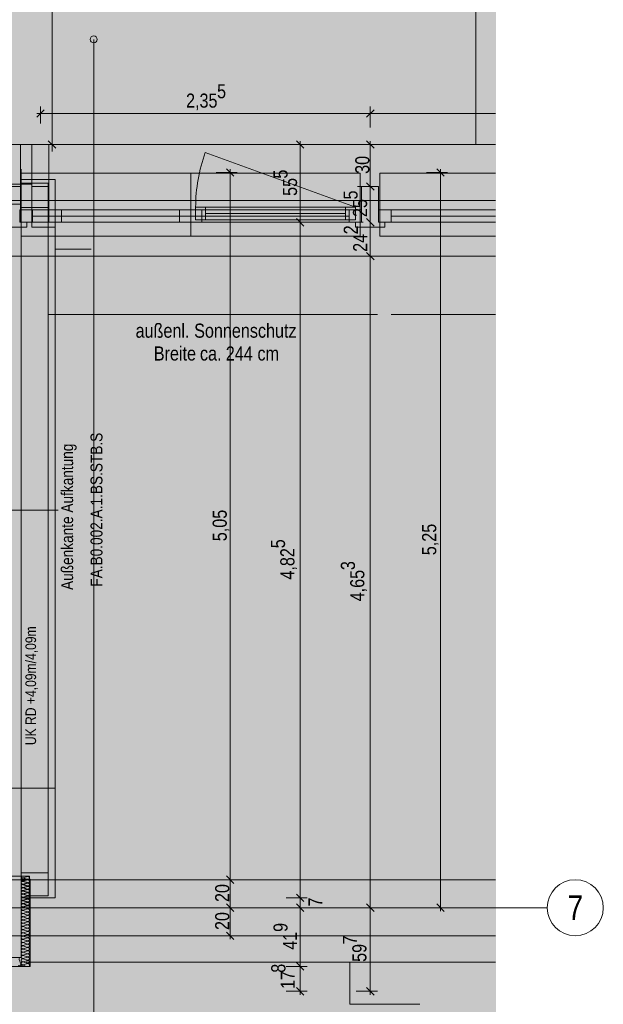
# Model space of a CAD drawing. Extents: x -720 to 300, y 62 to 1162.
# Tile 27 of 143: x 9 to 92, y 206 to 347. Entities that reach past the tile are written whole.
import ezdxf
from ezdxf.enums import TextEntityAlignment as Align
from ezdxf.lldxf.tags import DXFTag

# ---------------------------------------------------------------- set-up
doc = ezdxf.new("R2010")
doc.units = 0
doc.layers.get('0').update_dxf_attribs({"lineweight": 13})
for name, color, linetype, lineweight, true_color in [('00_Beschriftung UZ', 3, 'Continuous', 35, 0x00ff00), ('30 -33 Aussenwände- 2 nichttragend', 7, 'Continuous', 9, 0x003dff), ('30 -33 Aussenwände- 7 Fassade_ Elemente', 7, 'Continuous', 9, 0x00aacc), ('30 -35 Decken- 1 Konstruktion-Träger- Stahlbeton', 7, 'Continuous', 13, 0x33aa00), ('40 -47 Nutzungspez. Anlagen -1 Küche', 9, 'Continuous', 9, 0x808080), ('70 -72 Beschriftung- 1 Beschriftung allgemein', 7, 'Continuous', 9, 0xff6633), ('70 -72 Beschriftung- 2 Beschriftung Bauteile', 7, 'Continuous', 9, 0x9999ff), ('70 -75 Raumstempel-2 Verweislinie', 7, 'Continuous', 9, 0xff6600), ('70 -76 Bemaßung- 2 Allgemein', 9, 'Continuous', 5, 0x808080), ('iwb_Layout Achsbezeichung', 1, 'Continuous', 13, 0xff0000), ('iwb_Layout BA_Markierung', 7, 'Continuous', 9, 0xbadcdc), ('iwb_Schraffur_Unterzug', 7, 'Continuous', 5, 0xffffcc)]:
    doc.layers.add(name, color=color, linetype=linetype, lineweight=lineweight, true_color=true_color)
doc.layers.add('70 -71 Achsen- 1 Gebäudeachsen', color=7, linetype='STRICHPUNKT2-A06G94018I', lineweight=18)
doc.layers.add('70 -75 Raumstempel- 3 Wandstempel', color=7, linetype='Continuous', lineweight=50)
doc.styles.get("Standard").update_dxf_attribs({"font": 'ARIALN.TTF'})
tags = doc.linetypes.add('fein_strichliert-A06G94028I', pattern=[4, 1, -2, 1]).pattern_tags.tags
tags[8:9] = [DXFTag(74, 4), DXFTag(75, 0), DXFTag(340, '0'), DXFTag(46, 0.0), DXFTag(50, 0.0), DXFTag(44, 0.0), DXFTag(45, 0.0)]
tags[6:7] = [DXFTag(74, 4), DXFTag(75, 0), DXFTag(340, '0'), DXFTag(46, 0.0), DXFTag(50, 0.0), DXFTag(44, 0.0), DXFTag(45, 0.0)]
tags[4:5] = [DXFTag(74, 4), DXFTag(75, 0), DXFTag(340, '0'), DXFTag(46, 0.0), DXFTag(50, 0.0), DXFTag(44, 0.0), DXFTag(45, 0.0)]
tags = doc.linetypes.add('STRICHPUNKT2', pattern=[12.7, 6.35, -3.175, 0, -3.175]).pattern_tags.tags
tags[10:11] = [DXFTag(74, 4), DXFTag(75, 0), DXFTag(340, '0'), DXFTag(46, 0.0), DXFTag(50, 0.0), DXFTag(44, 0.0), DXFTag(45, 0.0)]
tags[8:9] = [DXFTag(74, 4), DXFTag(75, 0), DXFTag(340, '0'), DXFTag(46, 0.0), DXFTag(50, 0.0), DXFTag(44, 0.0), DXFTag(45, 0.0)]
tags[6:7] = [DXFTag(74, 4), DXFTag(75, 0), DXFTag(340, '0'), DXFTag(46, 0.0), DXFTag(50, 0.0), DXFTag(44, 0.0), DXFTag(45, 0.0)]
tags[4:5] = [DXFTag(74, 4), DXFTag(75, 0), DXFTag(340, '0'), DXFTag(46, 0.0), DXFTag(50, 0.0), DXFTag(44, 0.0), DXFTag(45, 0.0)]
tags = doc.linetypes.add('STRICHPUNKT2-A06G94018I', pattern=[12.7, 6.35, -3.175, 0, -3.175]).pattern_tags.tags
tags[10:11] = [DXFTag(74, 4), DXFTag(75, 0), DXFTag(340, '0'), DXFTag(46, 0.0), DXFTag(50, 0.0), DXFTag(44, 0.0), DXFTag(45, 0.0)]
tags[8:9] = [DXFTag(74, 4), DXFTag(75, 0), DXFTag(340, '0'), DXFTag(46, 0.0), DXFTag(50, 0.0), DXFTag(44, 0.0), DXFTag(45, 0.0)]
tags[6:7] = [DXFTag(74, 4), DXFTag(75, 0), DXFTag(340, '0'), DXFTag(46, 0.0), DXFTag(50, 0.0), DXFTag(44, 0.0), DXFTag(45, 0.0)]
tags[4:5] = [DXFTag(74, 4), DXFTag(75, 0), DXFTag(340, '0'), DXFTag(46, 0.0), DXFTag(50, 0.0), DXFTag(44, 0.0), DXFTag(45, 0.0)]

# ---------------------------------------------------------------- blocks, each defined once
blk = doc.blocks.new('Polygon-A06G93ZV8I')
at = {"color": 0, "linetype": 'ByBlock', "lineweight": -2, "ltscale": 0.13}
blk.add_solid([(4.85, 86.71), (4.69, 1083.81), (76.5, 86.52), (76.5, 1083.81)], dxfattribs=at)
blk = doc.blocks.new('Referenz-A06G94038I')
at = {"layer": '00_Beschriftung UZ', "color": 0, "lineweight": -2}
blk.add_solid([(8.8, 242.58), (6.13, 243.91), (8.8, 245.25)], dxfattribs=at)
at = {"layer": '30 -33 Aussenwände- 2 nichttragend', "color": 0, "linetype": 'fein_strichliert-A06G94028I', "lineweight": -2, "ltscale": 0.13}
blk.add_line((4.14, 320.91), (76.46, 320.91), dxfattribs=at)
at = {"layer": '30 -33 Aussenwände- 7 Fassade_ Elemente', "color": 0, "linetype": 'Continuous', "lineweight": -2, "ltscale": 0.13}
for p, q in [((6.14, 328.91), (10.28, 328.91)), ((6.24, 328.91), (8.64, 328.91)), ((76.46, 328.91), (6.24, 328.91)), ((8.64, 328.91), (8.64, 322.91)), ((10.28, 328.91), (10.28, 323.27)), ((10.28, 328.91), (12.68, 328.91)), ((10.28, 322.91), (10.28, 328.91)), ((12.68, 328.91), (12.68, 322.91)), ((18.72, 328.91), (12.68, 328.91)), ((8.74, 325.41), (8.74, 219.41)), ((8.74, 323.91), (13.58, 323.91)), ((13.58, 323.91), (8.74, 323.91)), ((8.74, 323.91), (8.74, 320.41)), ((13.58, 221.31), (13.58, 323.91)), ((10.28, 323.27), (6.14, 323.27)), ((10.28, 323.27), (6.14, 323.27)), ((8.64, 322.91), (6.24, 322.91)), ((8.64, 317.81), (8.64, 322.91)), ((8.74, 319.91), (8.74, 323.41)), ((8.74, 323.41), (12.58, 323.41)), ((10.28, 317.81), (10.28, 323.27)), ((12.68, 322.91), (10.28, 322.91)), ((10.28, 322.91), (10.28, 317.11)), ((12.68, 322.91), (10.28, 322.91)), ((12.58, 323.41), (12.58, 319.91)), ((12.68, 317.81), (12.68, 322.91)), ((57.34, 322.91), (57.34, 317.81)), ((59.74, 322.91), (57.34, 322.91)), ((59.74, 317.81), (59.74, 322.91)), ((8.74, 320.41), (1.78, 320.41)), ((3.28, 320.41), (8.74, 320.41)), ((6.14, 320.41), (8.74, 320.41)), ((8.54, 317.81), (8.54, 319.61)), ((8.54, 319.61), (32.94, 319.61)), ((8.54, 317.81), (8.54, 319.61)), ((8.54, 319.61), (10.34, 319.61)), ((8.74, 320.41), (8.74, 311.97)), ((8.74, 320.41), (8.74, 317.81)), ((12.58, 319.91), (8.74, 319.91)), ((8.74, 319.91), (12.58, 319.91)), ((8.74, 224.91), (8.74, 319.91)), ((10.34, 319.61), (10.34, 317.81)), ((12.58, 319.91), (12.58, 224.91)), ((12.68, 317.81), (12.68, 319.61)), ((12.68, 319.61), (18.72, 319.61)), ((12.68, 319.61), (14.48, 319.61)), ((12.68, 317.81), (12.68, 319.61)), ((14.48, 319.61), (14.48, 317.81)), ((31.34, 317.81), (31.34, 319.61)), ((31.34, 319.61), (32.94, 319.61)), ((32.94, 319.61), (32.94, 317.81)), ((32.94, 319.61), (57.34, 319.61)), ((32.94, 317.81), (32.94, 319.61)), ((32.94, 319.61), (34.54, 319.61)), ((33.64, 318.16), (33.64, 319.96)), ((33.64, 319.96), (56.44, 319.96)), ((33.64, 319.96), (35.04, 319.96)), ((33.64, 318.16), (33.64, 319.96)), ((34.54, 319.61), (34.54, 317.81)), ((35.04, 319.96), (35.04, 318.16)), ((55.04, 319.96), (56.44, 319.96)), ((55.04, 318.16), (55.04, 319.96)), ((55.54, 317.81), (55.54, 319.61)), ((55.54, 319.61), (57.34, 319.61)), ((56.44, 319.96), (56.44, 318.16)), ((56.44, 319.96), (56.44, 318.16)), ((57.34, 319.61), (57.34, 317.81)), ((57.34, 319.61), (57.34, 317.81)), ((59.74, 317.81), (59.74, 319.61)), ((59.74, 317.81), (59.74, 319.61)), ((59.74, 319.61), (61.54, 319.61)), ((59.74, 319.61), (76.46, 319.61)), ((61.54, 319.61), (61.54, 317.81)), ((31.34, 318.71), (10.34, 318.71)), ((18.72, 318.71), (14.48, 318.71)), ((56.44, 318.16), (33.64, 318.16)), ((35.04, 318.16), (33.64, 318.16)), ((35.04, 319.06), (55.04, 319.06)), ((56.44, 318.16), (55.04, 318.16)), ((76.46, 318.71), (61.54, 318.71)), ((6.24, 317.11), (9.54, 317.11)), ((10.34, 317.81), (8.54, 317.81)), ((32.94, 317.81), (8.54, 317.81)), ((9.54, 317.81), (8.64, 317.81)), ((8.74, 317.81), (10.28, 317.81)), ((9.54, 317.11), (9.54, 317.81)), ((10.28, 317.11), (13.58, 317.11)), ((12.58, 311.97), (12.58, 317.11)), ((18.72, 317.81), (12.68, 317.81)), ((14.48, 317.81), (12.68, 317.81)), ((13.58, 317.81), (12.68, 317.81)), ((13.58, 317.11), (13.58, 317.81)), ((13.58, 311.97), (13.58, 317.11)), ((32.94, 317.81), (31.34, 317.81)), ((34.54, 317.81), (32.94, 317.81)), ((57.34, 317.81), (32.94, 317.81)), ((57.34, 317.81), (55.54, 317.81)), ((56.44, 317.81), (56.44, 317.11)), ((57.34, 317.81), (56.44, 317.81)), ((56.44, 317.11), (60.64, 317.11)), ((76.46, 317.81), (59.74, 317.81)), ((60.64, 317.81), (59.74, 317.81)), ((61.54, 317.81), (59.74, 317.81)), ((60.64, 317.11), (60.64, 317.81)), ((18.72, 313.97), (13.58, 313.97)), ((3.04, 312.97), (9.54, 312.97)), ((9.54, 312.97), (76.46, 312.97)), ((18.72, 312.97), (13.58, 312.97)), ((1.78, 224.41), (8.74, 224.41)), ((8.74, 224.91), (8.74, 224.41)), ((12.58, 224.91), (8.74, 224.91)), ((12.58, 224.91), (8.74, 224.91)), ((8.74, 224.41), (9.94, 224.41)), ((8.74, 224.41), (8.74, 221.31)), ((8.74, 223.99), (10.02, 223.99)), ((8.74, 223.91), (10.02, 223.91)), ((9.04, 224.19), (9.64, 224.38)), ((9.64, 223.95), (9.04, 224.17)), ((9.04, 223.73), (9.64, 223.92)), ((9.04, 223.69), (9.64, 223.88)), ((9.64, 223.49), (9.04, 223.71)), ((9.64, 223.44), (9.04, 223.66)), ((9.94, 224.41), (9.94, 221.61)), ((10.02, 219.41), (10.02, 223.99)), ((12.58, 221.61), (12.58, 224.91)), ((9.04, 223.27), (9.64, 223.46)), ((9.04, 223.23), (9.64, 223.42)), ((9.04, 223.23), (9.64, 223.42)), ((9.64, 223.03), (9.04, 223.25)), ((9.64, 222.98), (9.04, 223.2)), ((9.64, 222.98), (9.04, 223.2)), ((9.04, 222.81), (9.64, 223)), ((9.04, 222.77), (9.64, 222.96)), ((9.64, 222.57), (9.04, 222.79)), ((9.64, 222.52), (9.04, 222.75)), ((9.04, 222.35), (9.64, 222.54)), ((9.04, 222.31), (9.64, 222.5)), ((9.64, 222.11), (9.04, 222.33)), ((9.64, 222.06), (9.04, 222.29)), ((8.74, 221.31), (13.58, 221.31)), ((9.04, 221.89), (9.64, 222.08)), ((9.04, 221.85), (9.64, 222.04)), ((9.64, 221.65), (9.04, 221.87)), ((9.64, 221.6), (9.04, 221.83)), ((9.04, 221.43), (9.64, 221.62)), ((9.04, 221.39), (9.64, 221.58)), ((9.64, 221.19), (9.04, 221.41)), ((9.64, 221.14), (9.04, 221.37)), ((9.04, 220.97), (9.64, 221.17)), ((9.04, 220.93), (9.64, 221.12)), ((9.64, 220.73), (9.04, 220.95)), ((9.64, 220.68), (9.04, 220.91)), ((9.94, 221.61), (12.58, 221.61)), ((10.02, 221.31), (10.02, 211.53)), ((8.74, 219.41), (8.74, 212.81)), ((9.04, 220.51), (9.64, 220.71)), ((9.04, 220.47), (9.64, 220.66)), ((9.64, 220.27), (9.04, 220.49)), ((9.64, 220.23), (9.04, 220.45)), ((9.04, 220.05), (9.64, 220.25)), ((9.04, 220.01), (9.64, 220.2)), ((9.04, 220.03), (9.36, 219.91)), ((9.64, 219.77), (9.04, 219.99)), ((9.04, 219.55), (9.64, 219.74)), ((9.64, 219.31), (9.04, 219.53)), ((9.04, 219.09), (9.64, 219.28)), ((9.64, 218.85), (9.04, 219.07)), ((9.04, 218.63), (9.64, 218.82)), ((9.64, 218.39), (9.04, 218.61)), ((9.04, 218.17), (9.64, 218.36)), ((9.64, 217.93), (9.04, 218.15)), ((9.04, 217.71), (9.64, 217.9)), ((9.64, 217.47), (9.04, 217.69)), ((9.04, 217.25), (9.64, 217.45)), ((9.64, 217.01), (9.04, 217.23)), ((9.04, 216.79), (9.64, 216.99)), ((9.64, 216.55), (9.04, 216.77)), ((9.04, 216.33), (9.64, 216.53)), ((9.64, 216.09), (9.04, 216.31)), ((9.04, 215.87), (9.64, 216.07)), ((9.64, 215.63), (9.04, 215.85)), ((9.04, 215.41), (9.64, 215.61)), ((9.64, 215.17), (9.04, 215.39)), ((9.04, 214.95), (9.64, 215.15)), ((9.64, 214.71), (9.04, 214.93)), ((9.04, 214.49), (9.64, 214.69)), ((9.64, 214.25), (9.04, 214.47)), ((9.04, 214.03), (9.64, 214.23)), ((9.64, 213.79), (9.04, 214.01)), ((8.74, 212.81), (1.64, 212.81)), ((8.68, 211.91), (8.46, 212.51)), ((9.04, 213.58), (9.64, 213.77)), ((9.64, 213.33), (9.04, 213.55)), ((9.04, 213.12), (9.64, 213.31)), ((9.64, 212.87), (9.04, 213.09)), ((9.04, 212.66), (9.64, 212.85)), ((9.04, 212.66), (9.64, 212.85)), ((9.64, 212.41), (9.04, 212.63)), ((9.64, 212.41), (9.04, 212.63)), ((9.04, 212.2), (9.64, 212.39)), ((9.04, 212.2), (9.64, 212.39)), ((10.02, 211.53), (-2.36, 211.53)), ((8.74, 212.04), (8.7, 211.91)), ((9.64, 211.95), (9.04, 212.17)), ((9.04, 211.74), (9.64, 211.93)), ((9.04, 211.71), (9.32, 211.61))]:
    blk.add_line(p, q, dxfattribs=at)
at = {"layer": '30 -33 Aussenwände- 7 Fassade_ Elemente', "color": 0, "linetype": 'fein_strichliert-A06G94028I', "lineweight": -2, "ltscale": 0.13}
for p, q in [((56.44, 319.96), (35.02, 327.76)), ((76.46, 212.11), (9.44, 212.11)), ((55.64, 206.11), (55.64, 212.11)), ((65.64, 206.11), (55.64, 206.11))]:
    blk.add_line(p, q, dxfattribs=at)
at = {"layer": '30 -33 Aussenwände- 7 Fassade_ Elemente', "color": 0, "lineweight": -2}
for p, q in [((57.14, 324.81), (8.74, 324.81)), ((32.94, 324.81), (8.74, 324.81)), ((8.74, 324.81), (8.74, 319.61)), ((32.94, 319.61), (32.94, 324.81)), ((57.14, 324.81), (32.94, 324.81)), ((57.14, 319.61), (57.14, 324.81)), ((59.94, 324.81), (59.94, 319.61)), ((76.46, 324.81), (59.94, 324.81)), ((76.46, 324.81), (59.94, 324.81)), ((10.34, 319.61), (8.74, 319.61)), ((8.74, 319.61), (8.74, 317.81)), ((10.34, 319.61), (55.54, 319.61)), ((10.34, 319.61), (31.34, 319.61)), ((10.34, 319.61), (10.34, 317.81)), ((31.34, 319.61), (32.94, 319.61)), ((31.34, 317.81), (31.34, 319.61)), ((34.54, 319.61), (32.94, 319.61)), ((32.94, 319.61), (32.94, 317.81)), ((33.64, 319.96), (35.04, 319.96)), ((33.64, 319.96), (33.64, 318.16)), ((34.54, 317.81), (34.54, 319.61)), ((35.04, 319.96), (35.04, 318.16)), ((35.04, 319.96), (55.04, 319.96)), ((55.04, 319.96), (56.44, 319.96)), ((55.04, 318.16), (55.04, 319.96)), ((55.54, 319.61), (55.54, 317.81)), ((55.54, 319.61), (57.14, 319.61)), ((56.44, 319.96), (56.44, 318.16)), ((57.14, 319.61), (57.14, 317.81)), ((59.94, 319.61), (59.94, 317.81)), ((61.54, 319.61), (59.94, 319.61)), ((61.54, 317.81), (61.54, 319.61)), ((61.54, 319.61), (76.46, 319.61)), ((61.54, 319.61), (76.46, 319.61)), ((10.34, 318.71), (55.54, 318.71)), ((10.34, 318.71), (31.34, 318.71)), ((35.04, 318.16), (33.64, 318.16)), ((55.04, 319.06), (35.04, 319.06)), ((55.04, 318.16), (35.04, 318.16)), ((56.44, 318.16), (55.04, 318.16)), ((61.54, 318.71), (76.46, 318.71)), ((61.54, 318.71), (76.46, 318.71)), ((8.74, 317.81), (10.34, 317.81)), ((8.74, 315.81), (8.74, 317.81)), ((55.54, 317.81), (10.34, 317.81)), ((31.34, 317.81), (10.34, 317.81)), ((32.94, 317.81), (31.34, 317.81)), ((32.94, 317.81), (34.54, 317.81)), ((32.94, 317.81), (32.94, 315.81)), ((55.54, 317.81), (34.54, 317.81)), ((57.14, 317.81), (55.54, 317.81)), ((57.14, 317.81), (57.14, 315.81)), ((59.94, 315.81), (59.94, 317.81)), ((59.94, 317.81), (61.54, 317.81)), ((76.46, 317.81), (61.54, 317.81)), ((76.46, 317.81), (61.54, 317.81)), ((57.14, 315.81), (8.74, 315.81)), ((32.94, 315.81), (8.74, 315.81)), ((57.14, 315.81), (32.94, 315.81)), ((76.46, 315.81), (59.94, 315.81)), ((76.46, 315.81), (59.94, 315.81))]:
    blk.add_line(p, q, dxfattribs=at)
at = {"layer": '30 -33 Aussenwände- 7 Fassade_ Elemente', "color": 0, "linetype": 'fein_strichliert-A06G94028I', "lineweight": -2, "ltscale": 0.13}
blk.add_ellipse((56.44, 319.96), major_axis=(-21.42, 7.8), ratio=1, start_param=0, end_param=0.349066, dxfattribs=at)
at = {"layer": '30 -33 Aussenwände- 7 Fassade_ Elemente', "color": 0, "linetype": 'Continuous', "lineweight": -2, "ltscale": 0.13}
for centre, major_axis, end_param in [((8.97, 223.45), (0.07, 0.219), 3.764652), ((8.97, 223.45), (0.07, 0.219), 3.764652), ((8.97, 223.95), (0.071, 0.219), 3.764652), ((8.97, 223.49), (0.071, 0.219), 3.764652), ((8.97, 224.41), (-0.23, 0.003), 1.896254), ((8.97, 223.91), (-0.23, 0.003), 1.896254), ((9.71, 224.16), (-0.071, -0.219), 3.765224), ((9.71, 223.7), (-0.071, -0.219), 3.765224), ((9.71, 223.66), (-0.07, -0.219), 3.765224), ((8.97, 222.99), (0.07, 0.219), 3.764652), ((8.97, 222.99), (0.07, 0.219), 3.764652), ((8.97, 222.53), (0.07, 0.219), 3.764652), ((8.97, 222.07), (0.07, 0.219), 3.764652), ((8.97, 223.03), (0.071, 0.219), 3.764652), ((8.97, 222.57), (0.071, 0.219), 3.764652), ((8.97, 222.11), (0.071, 0.219), 3.764652), ((9.71, 223.24), (-0.071, -0.219), 3.765224), ((9.71, 223.2), (-0.07, -0.219), 3.765224), ((9.71, 223.2), (-0.07, -0.219), 3.765224), ((9.71, 222.79), (-0.071, -0.219), 3.765224), ((9.71, 222.74), (-0.07, -0.219), 3.765224), ((9.71, 222.33), (-0.071, -0.219), 3.765224), ((9.71, 222.28), (-0.07, -0.219), 3.765224), ((8.97, 221.61), (0.07, 0.219), 3.764652), ((8.97, 221.15), (0.07, 0.219), 3.764652), ((8.97, 220.69), (0.07, 0.219), 3.764652), ((8.97, 221.65), (0.071, 0.219), 3.764652), ((8.97, 221.19), (0.071, 0.219), 3.764652), ((8.97, 221.19), (-0.186, 0.135), 1.254884), ((8.97, 220.73), (0.071, 0.219), 3.764652), ((8.97, 220.73), (-0.186, 0.135), 1.254884), ((8.97, 221.19), (0.071, 0.219), 1.254884), ((8.97, 221.19), (-0.186, -0.135), 1.254884), ((8.97, 220.73), (0.071, 0.219), 1.254884), ((9.71, 221.87), (-0.071, -0.219), 3.765224), ((9.71, 221.82), (-0.07, -0.219), 3.765224), ((9.71, 221.41), (-0.071, -0.219), 3.765224), ((9.71, 221.36), (-0.07, -0.219), 3.765224), ((9.71, 220.95), (-0.071, -0.219), 3.765224), ((9.71, 220.95), (0.186, 0.135), 1.255075), ((9.71, 220.9), (-0.07, -0.219), 3.765224), ((9.71, 220.95), (-0.071, -0.219), 1.255075), ((9.71, 220.95), (0.186, -0.135), 1.255075), ((8.97, 220.23), (0.07, 0.219), 3.764652), ((8.97, 219.77), (0.07, 0.219), 3.764652), ((8.97, 219.31), (0.07, 0.219), 3.764652), ((8.97, 220.27), (-0.186, 0.135), 1.254884), ((8.97, 219.81), (0.071, 0.219), 1.434048), ((8.97, 220.73), (-0.186, -0.135), 1.254884), ((8.97, 220.27), (0.071, 0.219), 1.254884), ((8.97, 220.27), (-0.186, -0.135), 1.254884), ((9.71, 220.49), (-0.071, -0.219), 3.765224), ((9.71, 220.49), (0.186, 0.135), 1.255075), ((9.71, 220.44), (-0.07, -0.219), 3.765224), ((9.71, 220.49), (-0.071, -0.219), 1.255075), ((9.71, 220.03), (0.198, -0.116), 2.411197), ((9.71, 219.98), (-0.07, -0.219), 3.765224), ((9.71, 219.52), (-0.07, -0.219), 3.765224), ((9.71, 220.49), (0.186, -0.135), 1.255075), ((8.97, 218.85), (0.07, 0.219), 3.764652), ((8.97, 218.39), (0.07, 0.219), 3.764652), ((8.97, 217.93), (0.07, 0.219), 3.764652), ((9.71, 219.06), (-0.07, -0.219), 3.765224), ((9.71, 218.61), (-0.07, -0.219), 3.765224), ((9.71, 218.15), (-0.07, -0.219), 3.765224), ((8.97, 217.47), (0.07, 0.219), 3.764652), ((8.97, 217.01), (0.07, 0.219), 3.764652), ((8.97, 216.55), (0.07, 0.219), 3.764652), ((9.71, 217.69), (-0.07, -0.219), 3.765224), ((9.71, 217.23), (-0.07, -0.219), 3.765224), ((9.71, 216.77), (-0.07, -0.219), 3.765224), ((8.97, 216.09), (0.07, 0.219), 3.764652), ((8.97, 215.63), (0.07, 0.219), 3.764652), ((8.97, 215.17), (0.07, 0.219), 3.764652), ((9.71, 216.31), (-0.07, -0.219), 3.765224), ((9.71, 215.85), (-0.07, -0.219), 3.765224), ((9.71, 215.39), (-0.07, -0.219), 3.765224), ((9.71, 214.93), (-0.07, -0.219), 3.765224), ((8.97, 214.71), (0.07, 0.219), 3.764652), ((8.97, 214.25), (0.07, 0.219), 3.764652), ((8.97, 213.79), (0.07, 0.219), 3.764652), ((9.71, 214.47), (-0.07, -0.219), 3.765224), ((9.71, 214.01), (-0.07, -0.219), 3.765224), ((9.71, 213.55), (-0.07, -0.219), 3.765224), ((8.68, 212.58), (0.066, 0.22), 2.172087), ((8.97, 213.33), (0.07, 0.219), 3.764652), ((8.97, 212.87), (0.07, 0.219), 3.764652), ((8.97, 212.87), (-0.186, 0.135), 1.254884), ((8.97, 212.41), (0.07, 0.219), 3.764652), ((8.97, 212.41), (-0.186, 0.135), 1.254884), ((8.97, 212.87), (0.07, 0.219), 1.254884), ((8.97, 212.87), (-0.186, -0.135), 1.254884), ((8.97, 212.41), (0.07, 0.219), 1.254884), ((9.71, 213.09), (-0.07, -0.219), 3.765224), ((9.71, 212.63), (-0.07, -0.219), 3.765224), ((9.71, 212.63), (0.186, 0.135), 1.255075), ((9.71, 212.63), (-0.07, -0.219), 1.255075), ((9.71, 212.17), (-0.07, -0.219), 3.765224), ((9.71, 212.17), (0.186, 0.135), 1.255075), ((9.71, 212.63), (0.186, -0.135), 1.255075), ((8.46, 211.84), (-0.135, -0.186), 1.255075), ((8.46, 211.84), (0.135, -0.186), 1.255075), ((8.92, 211.84), (-0.219, 0.07), 0.990893), ((8.97, 211.96), (-0.186, 0.135), 1.254884), ((8.97, 211.5), (0.07, 0.219), 1.349822), ((8.97, 212.41), (-0.186, -0.135), 1.254884), ((8.97, 211.96), (0.07, 0.219), 1.254884), ((8.97, 211.96), (-0.186, -0.135), 1.254884), ((9.71, 212.17), (-0.07, -0.219), 1.255075), ((9.71, 211.71), (0.207, -0.099), 2.32715), ((9.71, 212.17), (0.186, -0.135), 1.255075)]:
    blk.add_ellipse(centre, major_axis=major_axis, ratio=1, start_param=0, end_param=end_param, dxfattribs=at)
at = {"layer": '30 -35 Decken- 1 Konstruktion-Träger- Stahlbeton', "color": 0, "linetype": 'fein_strichliert-A06G94028I', "lineweight": -2, "ltscale": 0.13}
for p, q in [((5.64, 223.91), (76.46, 223.91)), ((5.64, 215.91), (76.46, 215.91))]:
    blk.add_line(p, q, dxfattribs=at)
at = {"layer": '40 -47 Nutzungspez. Anlagen -1 Küche', "color": 0, "lineweight": -2}
for p, q in [((73.64, 360.91), (73.64, 328.91)), ((73.64, 328.91), (76.46, 328.91))]:
    blk.add_line(p, q, dxfattribs=at)
at = {"layer": '70 -71 Achsen- 1 Gebäudeachsen', "color": 0, "linetype": 'STRICHPUNKT2-A06G94018I', "lineweight": -2, "ltscale": 0.13}
blk.add_line((-682.36, 219.91), (76.46, 219.91), dxfattribs=at)
at = {"layer": '70 -72 Beschriftung- 1 Beschriftung allgemein', "color": 0, "linetype": 'Continuous', "lineweight": -2, "ltscale": 0.13}
for p, q in [((12.58, 304.64), (59.58, 304.64)), ((61.54, 304.64), (76.46, 304.64))]:
    blk.add_line(p, q, dxfattribs=at)
at = {"layer": '70 -72 Beschriftung- 2 Beschriftung Bauteile', "color": 0, "linetype": 'Continuous', "lineweight": -2, "ltscale": 0.13}
blk.add_line((6.74, 276.68), (14.02, 276.68), dxfattribs=at)
at = {"layer": '70 -75 Raumstempel- 3 Wandstempel', "color": 0, "linetype": 'Continuous', "lineweight": -2, "ltscale": 0.13}
blk.add_line((-3.65, 236.99), (13.58, 236.99), dxfattribs=at)
at = {"layer": '70 -75 Raumstempel-2 Verweislinie', "color": 0, "linetype": 'Continuous', "lineweight": -2, "ltscale": 0.13}
blk.add_line((19.1, 343.93), (19.1, 203.11), dxfattribs=at)
at = {"layer": '70 -75 Raumstempel-2 Verweislinie', "color": 0, "linetype": 'ByBlock', "lineweight": -2, "ltscale": 0.13}
blk.add_circle((19.1, 343.93), 0.5, dxfattribs=at)
at = {"layer": '70 -76 Bemaßung- 2 Allgemein', "color": 0, "linetype": 'Continuous', "lineweight": -2, "ltscale": 0.13}
for p, q in [((13.14, 475.15), (13.14, 329.97)), ((10.95, 332.82), (12.01, 333.88)), ((10.98, 333.35), (12.54, 333.35)), ((11.48, 331.91), (11.48, 334.35)), ((57.52, 333.35), (12.54, 333.35)), ((59.08, 333.35), (57.52, 333.35)), ((59.11, 333.88), (58.05, 332.82)), ((58.05, 332.82), (59.11, 333.88)), ((58.08, 333.35), (59.64, 333.35)), ((58.58, 331.35), (58.58, 334.35)), ((58.58, 331.35), (58.58, 334.35)), ((76.46, 333.35), (59.64, 333.35)), ((13.67, 328.38), (12.61, 329.44)), ((13.14, 327.91), (13.14, 329.97)), ((48.05, 329.44), (49.11, 328.38)), ((48.58, 329.41), (48.58, 327.85)), ((58.05, 329.44), (59.11, 328.38)), ((58.58, 329.41), (58.58, 327.85)), ((10.64, 328.91), (14.14, 328.91)), ((46.58, 328.91), (49.58, 328.91)), ((48.58, 318.87), (48.58, 327.85)), ((58.58, 327.85), (58.58, 323.97)), ((61.58, 328.91), (59.58, 328.91)), ((36.58, 324.91), (39.58, 324.91)), ((38.05, 325.44), (39.11, 324.38)), ((38.58, 325.41), (38.58, 323.85)), ((66.58, 324.91), (69.58, 324.91)), ((68.05, 325.44), (69.11, 324.38)), ((68.58, 325.41), (68.58, 323.85)), ((38.58, 224.97), (38.58, 323.85)), ((58.58, 322.41), (58.58, 323.97)), ((68.58, 220.97), (68.58, 323.85)), ((56.74, 322.91), (57.58, 322.91)), ((56.74, 322.91), (57.58, 322.91)), ((59.11, 322.38), (58.05, 323.44)), ((58.05, 323.44), (59.11, 322.38)), ((58.58, 323.41), (58.58, 321.85)), ((58.58, 321.85), (58.58, 318.87)), ((49.11, 317.28), (48.05, 318.34)), ((48.05, 318.34), (49.11, 317.28)), ((48.58, 317.31), (48.58, 318.87)), ((48.58, 318.31), (48.58, 316.75)), ((58.05, 318.34), (59.11, 317.28)), ((59.11, 317.28), (58.05, 318.34)), ((58.58, 317.31), (58.58, 318.87)), ((58.58, 318.31), (58.58, 316.75)), ((46.58, 317.81), (49.58, 317.81)), ((46.58, 317.81), (49.58, 317.81)), ((48.58, 222.37), (48.58, 316.75)), ((56.74, 317.81), (57.58, 317.81)), ((56.74, 317.81), (57.58, 317.81)), ((58.58, 316.75), (58.58, 314.03)), ((58.58, 312.47), (58.58, 314.03)), ((57.74, 312.97), (59.58, 312.97)), ((57.74, 312.97), (59.58, 312.97)), ((58.05, 313.5), (59.11, 312.44)), ((59.11, 312.44), (58.05, 313.5)), ((58.58, 313.47), (58.58, 311.91)), ((58.58, 311.91), (58.58, 220.97)), ((36.58, 223.91), (39.58, 223.91)), ((36.58, 223.91), (39.58, 223.91)), ((38.05, 224.44), (39.11, 223.38)), ((39.11, 223.38), (38.05, 224.44)), ((38.58, 223.41), (38.58, 224.97)), ((38.58, 224.41), (38.58, 222.85)), ((38.58, 220.97), (38.58, 222.85)), ((48.58, 222.37), (48.58, 223.43)), ((48.58, 220.81), (48.58, 222.37)), ((48.58, 220.81), (48.58, 222.37)), ((38.58, 219.41), (38.58, 220.97)), ((46.58, 221.31), (49.58, 221.31)), ((46.58, 221.31), (49.58, 221.31)), ((49.11, 220.78), (48.05, 221.84)), ((49.11, 220.78), (48.05, 221.84)), ((48.58, 219.91), (48.58, 221.31)), ((58.58, 219.41), (58.58, 220.97)), ((68.58, 219.41), (68.58, 220.97)), ((36.58, 219.91), (39.58, 219.91)), ((36.58, 219.91), (39.58, 219.91)), ((39.11, 219.38), (38.05, 220.44)), ((38.05, 220.44), (39.11, 219.38)), ((38.58, 220.41), (38.58, 218.85)), ((46.58, 219.91), (49.58, 219.91)), ((46.58, 219.91), (49.58, 219.91)), ((48.05, 220.44), (49.11, 219.38)), ((48.05, 220.44), (49.11, 219.38)), ((48.58, 220.41), (48.58, 218.85)), ((48.58, 220.41), (48.58, 218.85)), ((56.58, 219.91), (59.58, 219.91)), ((56.58, 219.91), (59.58, 219.91)), ((58.05, 220.44), (59.11, 219.38)), ((59.11, 219.38), (58.05, 220.44)), ((58.58, 220.41), (58.58, 218.85)), ((66.58, 219.91), (69.58, 219.91)), ((69.11, 219.38), (68.05, 220.44)), ((38.58, 216.97), (38.58, 218.85)), ((48.58, 212.59), (48.58, 218.85)), ((48.58, 218.85), (48.58, 217.79)), ((58.58, 218.85), (58.58, 209.03)), ((38.58, 215.41), (38.58, 216.97)), ((36.58, 215.91), (39.58, 215.91)), ((39.11, 215.38), (38.05, 216.44)), ((48.58, 211.03), (48.58, 212.59)), ((46.58, 211.53), (49.58, 211.53)), ((46.58, 211.53), (49.58, 211.53)), ((48.05, 212.06), (49.11, 211)), ((49.11, 211), (48.05, 212.06)), ((48.58, 212.03), (48.58, 210.47)), ((48.58, 209.03), (48.58, 210.47)), ((49.11, 207.44), (48.05, 208.5)), ((48.58, 207.47), (48.58, 209.03)), ((59.11, 207.44), (58.05, 208.5)), ((58.58, 207.47), (58.58, 209.03)), ((46.58, 207.97), (49.58, 207.97)), ((56.58, 207.97), (59.58, 207.97))]:
    blk.add_line(p, q, dxfattribs=at)
at = {"layer": '00_Beschriftung UZ', "color": 0, "linetype": 'ByBlock', "lineweight": -2, "ltscale": 0.13, "insert": (9.35, 243.13), "char_height": 1.5103, "attachment_point": 1, "rotation": 90}
blk.add_mtext('{\\fArial Narrow;UK RD +4,09m/4,09m}', dxfattribs=at)
at = {"layer": '70 -72 Beschriftung- 1 Beschriftung allgemein', "color": 0, "linetype": 'Continuous', "lineweight": -2, "ltscale": 0.13, "char_height": 2.0138, "attachment_point": 1}
for s, insert in [('{\\fArial Narrow;außenl.}', (25.07, 303.34)), ('{\\fArial Narrow;Sonnenschutz}', (33.43, 303.34)), ('{\\fArial Narrow;Breite}', (27.67, 300.08)), ('{\\fArial Narrow;ca.}', (34.26, 300.08)), ('{\\fArial Narrow;244}', (37.95, 300.08)), ('{\\fArial Narrow;cm}', (42.47, 300.08))]:
    blk.add_mtext(s, dxfattribs=dict(at, insert=insert))
at = {"layer": '70 -72 Beschriftung- 1 Beschriftung allgemein', "color": 0, "linetype": 'Continuous', "lineweight": -2, "ltscale": 0.13, "insert": (18.64, 265.77), "char_height": 1.7, "attachment_point": 1, "rotation": 90}
blk.add_mtext('{\\fArial Narrow;FA.B0.002.A.1.BS.STB.S}', dxfattribs=at)
at = {"layer": '70 -72 Beschriftung- 2 Beschriftung Bauteile', "color": 0, "linetype": 'Continuous', "lineweight": -2, "ltscale": 0.13, "insert": (14.45, 265.3), "char_height": 1.7, "attachment_point": 1, "rotation": 90}
blk.add_mtext('{\\fArial Narrow;Außenkante Aufkantung}', dxfattribs=at)
at = {"layer": '70 -76 Bemaßung- 2 Allgemein', "color": 0, "linetype": 'Continuous', "lineweight": -2, "ltscale": 0.13, "char_height": 2.0138, "attachment_point": 1}
for s, insert in [('{\\fArial Narrow;5}', (36.7, 337.54)), ('{\\fArial Narrow;2,35}', (32.27, 336.2))]:
    blk.add_mtext(s, dxfattribs=dict(at, insert=insert))
at = {"layer": '70 -76 Bemaßung- 2 Allgemein', "color": 0, "linetype": 'Continuous', "lineweight": -2, "ltscale": 0.13, "char_height": 2.0138, "attachment_point": 1, "rotation": 90}
for s, insert in [('{\\fArial Narrow;30}', (56.43, 324.73)), ('{\\fArial Narrow;5}', (44.75, 324.05)), ('{\\fArial Narrow;55}', (46.1, 321.58)), ('{\\fArial Narrow;5}', (54.75, 321.07)), ('{\\fArial Narrow;25}', (56.1, 318.56)), ('{\\fArial Narrow;2}', (54.79, 316.09)), ('{\\fArial Narrow;24}', (56.13, 313.59)), ('{\\fArial Narrow;5,05}', (36.07, 272.26)), ('{\\fArial Narrow;5,25}', (65.97, 270.26)), ('{\\fArial Narrow;5}', (44.39, 271.25)), ('{\\fArial Narrow;4,82}', (45.73, 266.78)), ('{\\fArial Narrow;3}', (54.37, 268.13)), ('{\\fArial Narrow;4,65}', (55.71, 263.67)), ('{\\fArial Narrow;20}', (36.43, 220.72)), ('{\\fArial Narrow;7}', (49.73, 220.08)), ('{\\fArial Narrow;20}', (36.43, 216.72)), ('{\\fArial Narrow;9}', (44.75, 216.45)), ('{\\fArial Narrow;41}', (46.1, 213.91)), ('{\\fArial Narrow;7}', (54.67, 214.64)), ('{\\fArial Narrow;59}', (56.01, 212.17)), ('{\\fArial Narrow;8}', (44.44, 210.62)), ('{\\fArial Narrow;17}', (45.78, 208.3))]:
    blk.add_mtext(s, dxfattribs=dict(at, insert=insert))
blk = doc.blocks.new('Referenz-A06G94058I')
at = {"layer": 'iwb_Schraffur_Unterzug', "linetype": 'Continuous', "ltscale": 0.13}
for points in [[(10.02, 219.91), (10.02, 223.91), (76.46, 223.91)], [(10.02, 219.91), (76.46, 223.91), (76.46, 220.05)], [(10.02, 219.91), (76.46, 220.05), (76.46, 219.78)], [(10.02, 219.91), (76.46, 219.78), (76.46, 215.91)], [(10.02, 219.91), (76.46, 215.91), (10.02, 215.91)]]:
    blk.add_solid(points, dxfattribs=at)

msp = doc.modelspace()

# ---------------------------------------------------------------- linework, layer by layer
at = {"layer": 'iwb_Layout Achsbezeichung', "linetype": 'STRICHPUNKT2', "lineweight": 13, "ltscale": 0.39}
msp.add_line((76.5, 219.91), (83.84, 219.91), dxfattribs=at)
at = {"layer": 'iwb_Layout Achsbezeichung', "ltscale": 0.39, "extrusion": (0, 0, -1)}
msp.add_circle((-87.84, 219.91), 4, dxfattribs=at)

# ---------------------------------------------------------------- block references
at = {"color": 8, "lineweight": 13, "ltscale": 0.13, "true_color": 0x808080}
msp.add_blockref('Referenz-A06G94038I', (0, 0), dxfattribs=at)
at = {"color": 8, "lineweight": 25, "ltscale": 0.25, "true_color": 0x808080}
msp.add_blockref('Referenz-A06G94058I', (0, 0), dxfattribs=at)
at = {"layer": 'iwb_Layout BA_Markierung', "ltscale": 0.13}
msp.add_blockref('Polygon-A06G93ZV8I', (0, 0), dxfattribs=at)

# ---------------------------------------------------------------- texts
at = {"layer": 'iwb_Layout Achsbezeichung', "ltscale": 0.39}
msp.add_text('7', height=3.5, dxfattribs=at).set_placement((87.84, 219.91), align=Align.MIDDLE_CENTER)

doc.saveas('drawing.dxf')
